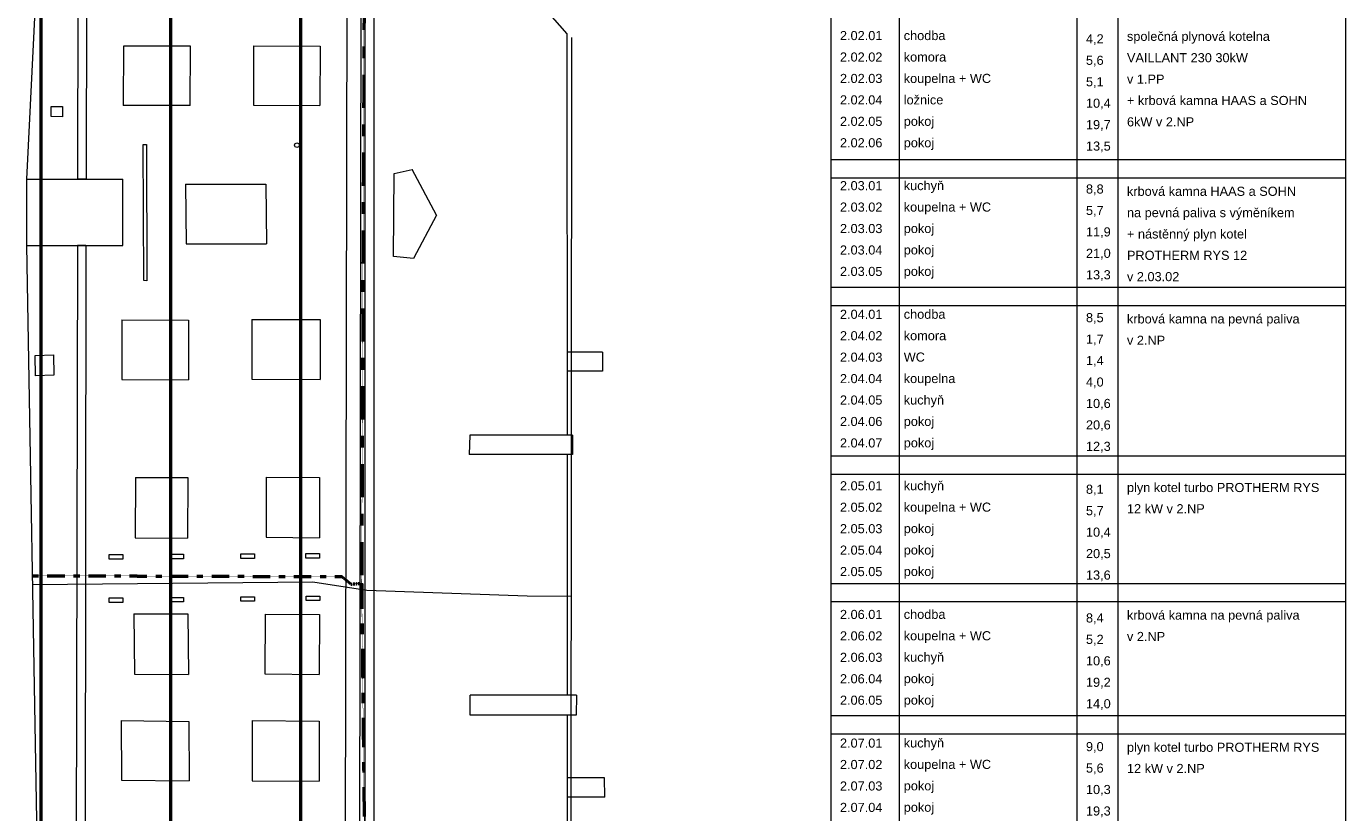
# Model space of a CAD drawing. Extents: x 9439 to 77518, y -36542 to 26174.
# Tile 2 of 7: x 9439 to 38397, y -14271 to 2981. Entities that reach past the tile are written whole.
import ezdxf

# ---------------------------------------------------------------- set-up
doc = ezdxf.new("R2010")
doc.units = 0
doc.header["$MEASUREMENT"] = 0
doc.linetypes.add('DGN Style 4', pattern=[0.565042, 0.282344, -0.141172, 0.000352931, -0.141172])
for name, color, linetype, lineweight in [('2D ČÁRY_Číslo_pera__5', 231, 'Continuous', 50), ('blok I_hromosvody_Číslo_pera__4', 91, 'Continuous', 13), ('blok I_okapy_Číslo_pera__5', 231, 'Continuous', 50), ('blok I_pohled4_fasáda_Číslo_pera__1', 7, 'Continuous', 15), ('blok I_pohled4_mřížky_Číslo_pera__4', 91, 'Continuous', 13), ('blok I_pohled4_okna_Číslo_pera__3', 150, 'Continuous', 13), ('blok I_pohled4_otvory_Číslo_pera__1', 7, 'Continuous', 15), ('blok I_pohled4_střecha_Číslo_pera__1', 7, 'Continuous', 15), ('Č.M.', 6, 'Continuous', 13)]:
    doc.layers.add(name, color=color, linetype=linetype, lineweight=lineweight)
doc.layers.add('blok I_komíny_Číslo_pera__252', color=7, linetype='Continuous', lineweight=13, true_color=0x917be6)
doc.layers.add('blok I_pohled4_terén_Číslo_pera__30', color=7, linetype='Continuous', lineweight=13, true_color=0xfed4ff)
doc.styles.add('GENERATED_STYLE_2', font='arial.ttf')
doc.styles.add('GENERATED_STYLE_3', font='txt')

msp = doc.modelspace()

# ---------------------------------------------------------------- linework, layer by layer
at = {"layer": '2D ČÁRY_Číslo_pera__5', "linetype": 'Continuous'}
for p, q in [((9755, 12306), (9755, -36542)), ((12605, 12306), (12605, -36542)), ((15455, 12306), (15455, -36542))]:
    msp.add_line(p, q, dxfattribs=at)
at = {"layer": 'blok I_hromosvody_Číslo_pera__4', "linetype": 'Continuous'}
for p, q in [((21395, -20790), (21415, 2741)), ((9574, -9263), (15723, -9206)), ((15723, -9206), (16911, -9391)), ((16911, -9391), (20430, -9513)), ((20430, -9513), (21404, -9524))]:
    msp.add_line(p, q, dxfattribs=at)
at = {"layer": 'blok I_komíny_Číslo_pera__252', "linetype": 'Continuous'}
for p, q in [((22088, -4166), (21305, -4166)), ((22088, -4166), (22083, -4584)), ((22083, -4584), (21305, -4583)), ((19175, -5991), (19155, -6414)), ((21423, -5992), (19175, -5991)), ((21423, -5992), (21424, -6414)), ((21424, -6414), (19155, -6414)), ((19179, -12132), (19183, -11691)), ((21514, -11691), (19183, -11691)), ((21514, -11691), (21508, -12132)), ((21508, -12132), (19179, -12132)), ((22125, -13505), (21309, -13505)), ((22136, -13933), (22125, -13505)), ((22136, -13933), (21309, -13933))]:
    msp.add_line(p, q, dxfattribs=at)
at = {"layer": 'blok I_okapy_Číslo_pera__5', "linetype": 'DGN Style 4'}
for p, q in [((16869, 7730), (16798, -9235)), ((9568, -9072), (16365, -9092)), ((16365, -9092), (16569, -9259)), ((16569, -9259), (16798, -9235)), ((16798, -9235), (16875, -16408))]:
    msp.add_line(p, q, dxfattribs=at)
at = {"layer": 'blok I_pohled4_fasáda_Číslo_pera__1', "linetype": 'Continuous'}
for p, q in [((16752, -16465), (16794, 7613)), ((16870, 7622), (16865, -16451)), ((10578, 7253), (10564, -371)), ((10760, 7251), (10749, -371)), ((16481, 7144), (16433, -16974)), ((12001, 390), (12072, 389)), ((12016, -2596), (12001, 390)), ((12072, 389), (12080, -2601)), ((10749, -371), (10564, -371)), ((10561, -1826), (10531, -16843)), ((10746, -1826), (10561, -1826)), ((10746, -1826), (10723, -16842)), ((12080, -2601), (12016, -2596))]:
    msp.add_line(p, q, dxfattribs=at)
at = {"layer": 'blok I_pohled4_mřížky_Číslo_pera__4', "linetype": 'Continuous'}
for p, q in [((11256, -8709), (11256, -8609)), ((11256, -8609), (11556, -8609)), ((11556, -8609), (11556, -8709)), ((12589, -8699), (12589, -8599)), ((12589, -8599), (12889, -8599)), ((12889, -8599), (12889, -8699)), ((14149, -8693), (14149, -8593)), ((14149, -8593), (14449, -8593)), ((14449, -8593), (14449, -8693)), ((15575, -8688), (15575, -8588)), ((15575, -8588), (15875, -8588)), ((15875, -8588), (15875, -8688)), ((11556, -8709), (11256, -8709)), ((12889, -8699), (12589, -8699)), ((14449, -8693), (14149, -8693)), ((15875, -8688), (15575, -8688)), ((12589, -9647), (12589, -9547)), ((12589, -9547), (12889, -9547)), ((12889, -9547), (12889, -9647)), ((14149, -9633), (14149, -9533)), ((14149, -9533), (14449, -9533)), ((14449, -9533), (14449, -9633)), ((15580, -9618), (15580, -9518)), ((15580, -9518), (15880, -9518)), ((15880, -9518), (15880, -9618)), ((11256, -9659), (11256, -9559)), ((11256, -9559), (11556, -9559)), ((11556, -9659), (11256, -9659)), ((11556, -9559), (11556, -9659)), ((12889, -9647), (12589, -9647)), ((14449, -9633), (14149, -9633)), ((15880, -9618), (15580, -9618))]:
    msp.add_line(p, q, dxfattribs=at)
at = {"layer": 'blok I_pohled4_okna_Číslo_pera__3', "linetype": 'Continuous'}
for p, q in [((11568, 2548), (11563, 1244)), ((13038, 2551), (11568, 2548)), ((13033, 1246), (13038, 2551)), ((14427, 2556), (14422, 1251)), ((14427, 2556), (15886, 2550)), ((15886, 2550), (15881, 1245)), ((9983, 1001), (9986, 1226)), ((9986, 1226), (10234, 1223)), ((10234, 1223), (10231, 1000)), ((13033, 1246), (11563, 1244)), ((14422, 1251), (15881, 1245)), ((10231, 1000), (9983, 1001)), ((9439, -369), (11552, -372)), ((9439, -369), (9439, -1824)), ((11552, -1827), (11552, -372)), ((12929, -479), (14695, -478)), ((12929, -479), (12944, -1788)), ((14695, -478), (14710, -1787)), ((9439, -1824), (11552, -1827)), ((12944, -1788), (14710, -1787)), ((11535, -3459), (12996, -3464)), ((11535, -3459), (11536, -4770)), ((12996, -3464), (12997, -4775)), ((14389, -3449), (14386, -4761)), ((14389, -3449), (15888, -3452)), ((15888, -3452), (15885, -4765)), ((9628, -4240), (10037, -4228)), ((9641, -4685), (9628, -4240)), ((10037, -4228), (10043, -4674)), ((10043, -4674), (9641, -4685)), ((11536, -4770), (12997, -4775)), ((14386, -4761), (15885, -4765)), ((11832, -6914), (11830, -8243)), ((11832, -6914), (12980, -6918)), ((12980, -6918), (12978, -8246)), ((14701, -6909), (15872, -6921)), ((14701, -6909), (14702, -8226)), ((15872, -6921), (15873, -8238)), ((11830, -8243), (12978, -8246)), ((14702, -8226), (15873, -8238)), ((11800, -9906), (12983, -9912)), ((11800, -9906), (11813, -11233)), ((12983, -9912), (12996, -11238)), ((14677, -9913), (14673, -11226)), ((14677, -9913), (15871, -9924)), ((15871, -9924), (15867, -11237)), ((11813, -11233), (12996, -11238)), ((14673, -11226), (15867, -11237)), ((11517, -12253), (13003, -12270)), ((11517, -12253), (11525, -13561)), ((13003, -12270), (13011, -13577)), ((14396, -12252), (15862, -12266)), ((14396, -12252), (14398, -13570)), ((15862, -12266), (15864, -13584)), ((11525, -13561), (13011, -13577)), ((14398, -13570), (15864, -13584))]:
    msp.add_line(p, q, dxfattribs=at)
at = {"layer": 'blok I_pohled4_otvory_Číslo_pera__1', "linetype": 'Continuous'}
msp.add_circle((15377, 376), 50, dxfattribs=at)
at = {"layer": 'blok I_pohled4_střecha_Číslo_pera__1', "linetype": 'Continuous'}
for p, q in [((17066, 7658), (17063, -16463)), ((20536, 3693), (21303, 2817)), ((21303, 2817), (21306, -5992)), ((17495, -2065), (17512, -250)), ((17512, -250), (17910, -157)), ((18444, -1161), (17910, -157)), ((18444, -1161), (17938, -2111)), ((17938, -2111), (17495, -2065)), ((21306, -6414), (21308, -11691)), ((21308, -12132), (21311, -19118))]:
    msp.add_line(p, q, dxfattribs=at)
at = {"layer": 'blok I_pohled4_terén_Číslo_pera__30', "linetype": 'Continuous'}
for p, q in [((9817, 7172), (9439, -369)), ((9439, -369), (9439, -1824)), ((9439, -1824), (9665, -14858))]:
    msp.add_line(p, q, dxfattribs=at)
at = {"layer": 'Č.M.', "linetype": 'Continuous'}
for p, q in [((27097, 7359), (27097, -14941)), ((28597, 7359), (28597, -14941)), ((32497, 7359), (32497, -14941)), ((33397, 7359), (33397, -14941)), ((38397, 7359), (38397, -14941)), ((27097, 59), (38397, 59)), ((27097, -341), (38397, -341)), ((27097, -2741), (38397, -2741)), ((27097, -3141), (38397, -3141)), ((27097, -6441), (38397, -6441)), ((27097, -6841), (38397, -6841)), ((27097, -9241), (38397, -9241)), ((27097, -9641), (38397, -9641)), ((27097, -12141), (38397, -12141)), ((27097, -12541), (38397, -12541))]:
    msp.add_line(p, q, dxfattribs=at)

# ---------------------------------------------------------------- texts
at = {"layer": 'Č.M.', "linetype": 'Continuous', "char_height": 200, "attachment_point": 1}
for s, insert, line_spacing_factor, style in [('\\A1;{\\fArial|b1|i0|c238|p38;označení\\P\\fArial|b0|i0|c238|p38;\\P2.01.01\\P2.01.02\\P2.01.03\\P2.01.04\\P2.01.05\\P2.01.06\\P\\P2.02.01\\P2.02.02\\P2.02.03\\P2.02.04\\P2.02.05\\P2.02.06\\P\\P2.03.01\\P2.03.02\\P2.03.03\\P2.03.04\\P2.03.05\\P\\P2.04.01\\P2.04.02\\P2.04.03\\P2.04.04\\P2.04.05\\P2.04.06\\P2.04.07\\P\\P2.05.01\\P2.05.02\\P2.05.03\\P2.05.04\\P2.05.05\\P\\P2.06.01\\P2.06.02\\P2.06.03\\P2.06.04\\P2.06.05\\P\\P2.07.01\\P2.07.02\\P2.07.03\\P2.07.04\\P2.07.05}', (27297, 7114), 1.411071, 'GENERATED_STYLE_3'), ('\\A1;{\\fArial|b1|i0|c238|p38;místnost\\P\\fArial|b0|i0|c238|p38;\\Pchodba\\Ppracovna\\Pkoupelna + WC\\Pkuchyně\\Pobývací pokoj\\Pložnice\\P\\Pchodba\\Pkomora\\Pkoupelna + WC\\Pložnice\\Ppokoj\\Ppokoj\\P\\Pkuchyň\\Pkoupelna + WC\\Ppokoj\\Ppokoj\\Ppokoj\\P\\Pchodba\\Pkomora\\PWC\\Pkoupelna\\Pkuchyň\\Ppokoj\\Ppokoj\\P\\Pkuchyň\\Pkoupelna + WC\\Ppokoj\\Ppokoj\\Ppokoj\\P\\Pchodba\\Pkoupelna + WC\\Pkuchyň\\Ppokoj\\Ppokoj\\P\\Pkuchyň\\Pkoupelna + WC\\Ppokoj\\Ppokoj\\Ppokoj}', (28697, 7114), 1.410842, 'GENERATED_STYLE_3'), ('\\A1;{\\fArial|b1|i0|c238|p38;m\\A1{\\H0.7x;\\S2^  ;}\\P\\fArial|b0|i0|c238|p38;\\P5,4\\P7,1\\P3,6\\P9,6\\P19,5\\P13,3\\P\\P4,2\\P5,6\\P5,1\\P10,4\\P19,7\\P13,5\\P\\P8,8\\P5,7\\P11,9\\P21,0\\P13,3\\P\\P8,5\\P1,7\\P1,4\\P4,0\\P10,6\\P20,6\\P12,3\\P\\P8,1\\P5,7\\P10,4\\P20,5\\P13,6\\P\\P8,4\\P5,2\\P10,6\\P19,2\\P14,0\\P\\P9,0\\P5,6\\P10,3\\P19,3\\P14,9}', (32697, 7113), 1.41158, 'GENERATED_STYLE_3'), ('{společná plynová kotelna\\PVAILLANT 230 30kW\\Pv 1.PP\\P+ krbová kamna HAAS a SOHN\\P6kW v 2.NP}', (33597, 2863), 1.406995, 'GENERATED_STYLE_2'), ('{krbová kamna HAAS a SOHN\\Pna pevná paliva s výměníkem\\P+ nástěnný plyn kotel\\PPROTHERM RYS 12\\Pv 2.03.02}', (33597, -537), 1.404206, 'GENERATED_STYLE_2'), ('{krbová kamna na pevná paliva\\Pv 2.NP}', (33597, -3337), 1.40669, 'GENERATED_STYLE_2'), ('{plyn kotel turbo PROTHERM RYS\\P12 kW v 2.NP}', (33597, -7037), 1.396687, 'GENERATED_STYLE_2'), ('{krbová kamna na pevná paliva\\Pv 2.NP}', (33597, -9837), 1.40669, 'GENERATED_STYLE_2'), ('{plyn kotel turbo PROTHERM RYS\\P12 kW v 2.NP}', (33597, -12737), 1.396687, 'GENERATED_STYLE_2')]:
    msp.add_mtext(s, dxfattribs=dict(at, insert=insert, line_spacing_factor=line_spacing_factor, style=style))

doc.saveas('drawing.dxf')
